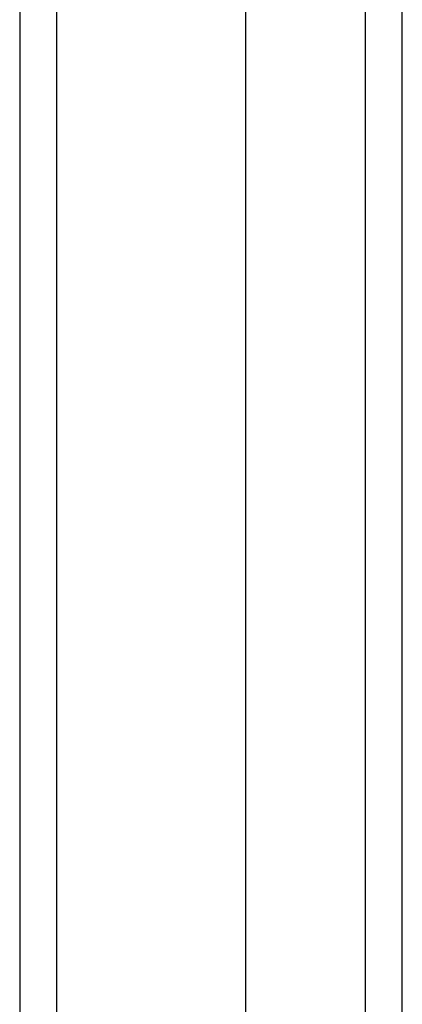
# Model space of a CAD drawing. Header units: inches. Extents: x 0 to 139, y -11 to 90.
# Tile 9 of 59: x 59.97 to 60.874, y 34.263 to 36.589. Entities that reach past the tile are written whole.
import ezdxf

# ---------------------------------------------------------------- set-up
doc = ezdxf.new("R2010")
doc.units = ezdxf.units.IN
doc.header["$LTSCALE"] = 8.352245
doc.header["$MEASUREMENT"] = 0
doc.layers.add('Visible Edges(ANSI)', color=7, linetype='Continuous', lineweight=25)
doc.layers.add('Visible Tangent Edges(ANSI)', color=7, linetype='Continuous', lineweight=25)

msp = doc.modelspace()

# ---------------------------------------------------------------- linework, layer by layer
at = {"layer": 'Visible Edges(ANSI)'}
for p, q in [((59.9696, 63.1701), (59.9696, 32.0246)), ((60.5039, 32.759), (60.5039, 62.4358)), ((60.8738, 32.8736), (60.8738, 62.3212))]:
    msp.add_line(p, q, dxfattribs=at)
at = {"layer": 'Visible Tangent Edges(ANSI)'}
for p, q in [((60.0573, 32.0246), (60.0573, 63.1701)), ((60.7861, 62.4413), (60.7861, 32.7535))]:
    msp.add_line(p, q, dxfattribs=at)

doc.saveas('drawing.dxf')
